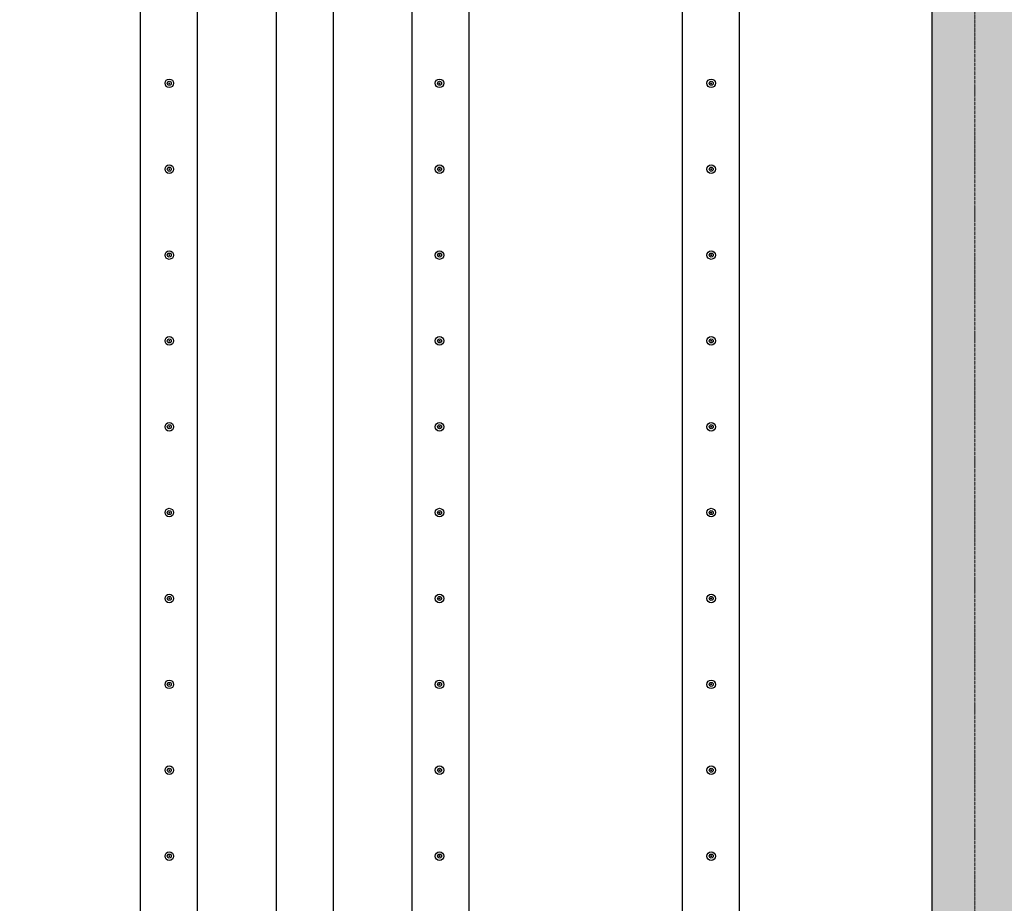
# Model space of a CAD drawing. Header units: millimetres. Extents: x -374129 to 1163271, y -112652 to 695637.
# Tile 68 of 256: x 22200 to 25643, y -38213 to -35126. Entities that reach past the tile are written whole.
import ezdxf
from ezdxf import colors
from ezdxf.entities.mleader import LeaderData, LeaderLine
from ezdxf.math import Vec2, Vec3

# ---------------------------------------------------------------- set-up
doc = ezdxf.new("R2010")
doc.units = ezdxf.units.MM
doc.linetypes.add('ACAD_ISO04W100', pattern=[30, 24, -3, 0, -3])
for name, color, linetype in [('KRT_kreskowanie', 252, 'Continuous'), ('KRT_opisy', 146, 'Continuous'), ('KRT_sciany', 2, 'Continuous'), ('KRT_technologia', 30, 'Continuous')]:
    doc.layers.add(name, color=color, linetype=linetype)
doc.layers.add('KRT_osie', color=55, linetype='ACAD_ISO04W100', lineweight=18)
doc.styles.add('WYMIAR', font='romans.shx', dxfattribs={"width": 0.8})

# ---------------------------------------------------------------- blocks, each defined once
blk = doc.blocks.new('sys napowietrzania')
at = {"layer": 'KRT_technologia', "linetype": 'Continuous', "transparency": 33554687, "elevation": -2865.41}
for points in [[(23841.59, -12485.01), (23841.59, -10582.71), (23841.59, -2349.21), (23641.59, -2349.21), (23641.59, -10582.71), (23641.59, -12485.01), (23741.59, -12485.01), (23841.59, -12485.01), (23838.43, -12495.38), (23741.59, -12495.38), (23644.76, -12495.38), (23641.59, -12485.01)], [(24316.59, -12485.01), (24316.59, -10582.71), (24316.59, -2349.21), (24116.59, -2349.21), (24116.59, -10582.71), (24116.59, -12485.01), (24216.59, -12485.01), (24316.59, -12485.01), (24313.43, -12495.38), (24216.59, -12495.38), (24119.76, -12495.38), (24116.59, -12485.01)], [(24791.59, -12485.01), (24791.59, -10582.71), (24791.59, -2349.21), (24591.59, -2349.21), (24591.59, -10582.71), (24591.59, -12485.01), (24691.59, -12485.01), (24791.59, -12485.01), (24788.43, -12495.38), (24691.59, -12495.38), (24594.76, -12495.38), (24591.59, -12485.01)], [(25736.59, -12485.01), (25736.59, -10582.71), (25736.59, -2349.21), (25536.59, -2349.21), (25536.59, -10582.71), (25536.59, -12485.01), (25636.59, -12485.01), (25736.59, -12485.01), (25733.43, -12495.38), (25636.59, -12495.38), (25539.76, -12495.38), (25536.59, -12485.01)]]:
    blk.add_lwpolyline(points, dxfattribs=at)
at = {"layer": 'KRT_technologia'}
for centre, radius in [((23743.09, -3260.34, -2865.41), 15), ((23743.09, -3260.34, -2865.41), 7), ((23743.09, -3260.34, -2865.41), 1.5), ((24688.09, -3260.34, -2865.41), 15), ((24688.09, -3260.34, -2865.41), 7), ((24688.09, -3260.34, -2865.41), 1.5), ((25637.94, -3260.34, -2865.41), 15), ((25637.94, -3260.34, -2865.41), 7), ((25637.94, -3260.34, -2865.41), 1.5), ((23743.09, -3560.34, -2865.41), 15), ((24688.09, -3560.34, -2865.41), 15), ((25637.94, -3560.34, -2865.41), 15), ((23743.09, -3560.34, -2865.41), 7), ((23743.09, -3560.34, -2865.41), 1.5), ((24688.09, -3560.34, -2865.41), 7), ((24688.09, -3560.34, -2865.41), 1.5), ((25637.94, -3560.34, -2865.41), 7), ((25637.94, -3560.34, -2865.41), 1.5), ((23743.09, -3860.34, -2865.41), 15), ((23743.09, -3860.34, -2865.41), 7), ((24688.09, -3860.34, -2865.41), 15), ((24688.09, -3860.34, -2865.41), 7), ((25637.94, -3860.34, -2865.41), 15), ((25637.94, -3860.34, -2865.41), 7), ((23743.09, -3860.34, -2865.41), 1.5), ((24688.09, -3860.34, -2865.41), 1.5), ((25637.94, -3860.34, -2865.41), 1.5), ((23743.09, -4160.34, -2865.41), 15), ((23743.09, -4160.34, -2865.41), 7), ((23743.09, -4160.34, -2865.41), 1.5), ((24688.09, -4160.34, -2865.41), 15), ((24688.09, -4160.34, -2865.41), 7), ((24688.09, -4160.34, -2865.41), 1.5), ((25637.94, -4160.34, -2865.41), 15), ((25637.94, -4160.34, -2865.41), 7), ((25637.94, -4160.34, -2865.41), 1.5), ((23743.09, -4460.34, -2865.41), 15), ((23743.09, -4460.34, -2865.41), 7), ((23743.09, -4460.34, -2865.41), 1.5), ((24688.09, -4460.34, -2865.41), 15), ((24688.09, -4460.34, -2865.41), 7), ((24688.09, -4460.34, -2865.41), 1.5), ((25637.94, -4460.34, -2865.41), 15), ((25637.94, -4460.34, -2865.41), 7), ((25637.94, -4460.34, -2865.41), 1.5), ((23743.09, -4760.34, -2865.41), 15), ((24688.09, -4760.34, -2865.41), 15), ((25637.94, -4760.34, -2865.41), 15), ((23743.09, -4760.34, -2865.41), 7), ((23743.09, -4760.34, -2865.41), 1.5), ((24688.09, -4760.34, -2865.41), 7), ((24688.09, -4760.34, -2865.41), 1.5), ((25637.94, -4760.34, -2865.41), 7), ((25637.94, -4760.34, -2865.41), 1.5), ((23743.09, -5060.34, -2865.41), 15), ((23743.09, -5060.34, -2865.41), 7), ((23743.09, -5060.34, -2865.41), 1.5), ((24688.09, -5060.34, -2865.41), 15), ((24688.09, -5060.34, -2865.41), 7), ((24688.09, -5060.34, -2865.41), 1.5), ((25637.94, -5060.34, -2865.41), 15), ((25637.94, -5060.34, -2865.41), 7), ((25637.94, -5060.34, -2865.41), 1.5), ((23743.09, -5360.34, -2865.41), 15), ((23743.09, -5360.34, -2865.41), 7), ((23743.09, -5360.34, -2865.41), 1.5), ((24688.09, -5360.34, -2865.41), 15), ((24688.09, -5360.34, -2865.41), 7), ((24688.09, -5360.34, -2865.41), 1.5), ((25637.94, -5360.34, -2865.41), 15), ((25637.94, -5360.34, -2865.41), 7), ((25637.94, -5360.34, -2865.41), 1.5), ((23743.09, -5660.34, -2865.41), 15), ((24688.09, -5660.34, -2865.41), 15), ((25637.94, -5660.34, -2865.41), 15), ((23743.09, -5660.34, -2865.41), 7), ((23743.09, -5660.34, -2865.41), 1.5), ((24688.09, -5660.34, -2865.41), 7), ((24688.09, -5660.34, -2865.41), 1.5), ((25637.94, -5660.34, -2865.41), 7), ((25637.94, -5660.34, -2865.41), 1.5), ((23743.09, -5960.34, -2865.41), 15), ((23743.09, -5960.34, -2865.41), 7), ((24688.09, -5960.34, -2865.41), 15), ((24688.09, -5960.34, -2865.41), 7), ((25637.94, -5960.34, -2865.41), 15), ((25637.94, -5960.34, -2865.41), 7), ((23743.09, -5960.34, -2865.41), 1.5), ((24688.09, -5960.34, -2865.41), 1.5), ((25637.94, -5960.34, -2865.41), 1.5)]:
    blk.add_circle(centre, radius, dxfattribs=at)

msp = doc.modelspace()

# ---------------------------------------------------------------- leaders
at = {"layer": 'KRT_opisy', "color": 1}
ml = msp.add_multileader_mtext('Standard', dxfattribs=at)
ml.set_content('\\C54;PODŁOGA TECHNICZNA Z KRAT TWORZYWOWYCH', style='WYMIAR')
ml.set_leader_properties()
ml.build(insert=Vec2(0, 0))
ml.multileader.update_dxf_attribs({"text_right_attachment_type": 6, "dogleg_length": 0.36, "arrow_head_size": 200, "scale": 100})
ctx = ml.context
ctx.base_point, ctx.scale, ctx.char_height, ctx.arrow_head_size, ctx.landing_gap_size, ctx.plane_origin = Vec3(-8902.3, -37930.41), 100, 200, 200, 9, Vec3(-43376.14, -121919.11)
ctx.right_attachment = 6
notes = []
notes.append((ctx, [(0, (1, 1, 0), (-8938.3, -37930.41), (1, 0), 36, [(1, [(-9717.75, -37260.04)], 0, [])])]))
ctx.mtext.insert, ctx.mtext.width, ctx.mtext.defined_height, ctx.mtext.flow_direction = Vec3(-8893.3, -37830.41), 3424.9477, 1400.46, 5
ctx.mtext.has_bg_fill, ctx.mtext.bg_color, ctx.mtext.bg_scale_factor, ctx.mtext.bg_transparency, ctx.mtext.use_window_bg_color = 1, -1027028792, 1.5, 0, 1
for ctx, leaders in notes:
    for number, flags, end, landing, length, lines in leaders:
        leader = LeaderData()
        leader.index, (leader.has_last_leader_line, leader.has_dogleg_vector, leader.attachment_direction) = number, flags
        leader.last_leader_point, leader.dogleg_vector, leader.dogleg_length = Vec3(end), Vec3(landing), length
        for number, points, colour, breaks in lines:
            line = LeaderLine()
            line.index, line.vertices, line.color, line.breaks = number, Vec3.list(points), colors.encode_raw_color(colour), breaks
            leader.lines.append(line)
        ctx.leaders.append(leader)

# ---------------------------------------------------------------- next in the draw order: hatches: boundary and pattern name
at = {"layer": 'KRT_kreskowanie'}
h = msp.add_hatch(dxfattribs=at)
h.set_pattern_fill('ANSI33', color=256, scale=20, style=0)
h.set_pattern_definition([(45, (-1e-05, 3009.36), (-89.80256, 89.80256), []), (45, (89.8, 3009.36), (-89.80256, 89.80256), [63.5, -31.75])])
h.paths.add_polyline_path([(38290, -33690.64), (19090, -33690.64), (19090, -46990.64), (19390, -46990.64), (19390, -33990.64), (25390, -33990.64), (25390, -46990.64), (25690, -46990.64), (25690, -33990.64), (31690, -33990.64), (31690, -46990.64), (31990, -46990.64), (31990, -33990.64), (37990, -33990.64), (37990, -46990.64), (38290, -46990.64)])
h.paths.add_polyline_path([(51230, -33990.64), (57230, -33990.64), (57230, -46990.64), (57530, -46990.64), (57530, -33690.64), (38330, -33690.64), (38330, -46990.64), (38630, -46990.64), (38630, -33990.64), (44630, -33990.64), (44630, -46990.64), (44930, -46990.64), (44930, -33990.64), (50930, -33990.64), (50930, -46990.64), (51230, -46990.64)])
h.paths.add_polyline_path([(70470, -33690.64), (57570, -33690.64), (57570, -46990.64), (57870, -46990.64), (57870, -33990.64), (63870, -33990.64), (63870, -46990.64), (64170, -46990.64), (64170, -33990.64), (70170, -33990.64), (70170, -46990.64), (70470, -46990.64)])

# ---------------------------------------------------------------- next in the draw order: linework, layer by layer
at = {"layer": 'KRT_osie', "ltscale": 0.5}
msp.add_line((25540, -27801.99), (25540, -48285.63), dxfattribs=at)
at = {"layer": 'KRT_sciany'}
msp.add_line((25390, -46990.64), (25390, -33990.64), dxfattribs=at)

# ---------------------------------------------------------------- next in the draw order: block references
msp.add_blockref('sys napowietrzania', (-1019.98, -32087.66, 3070))

doc.saveas('drawing.dxf')
